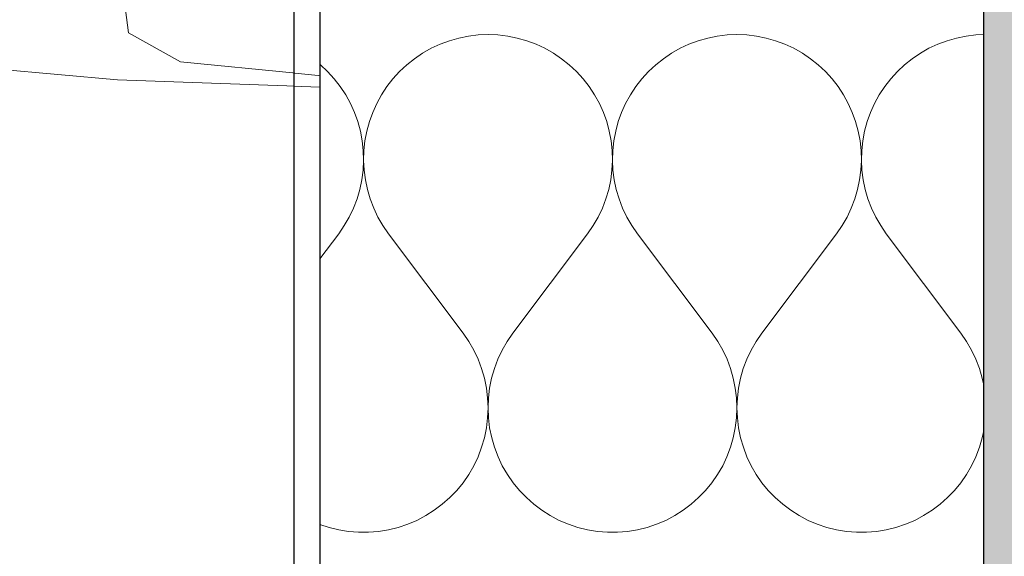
# Model space of a CAD drawing. Header units: millimetres. Extents: x -25478 to 4005, y -8416 to 11348.
# Tile 165 of 256: x -11213 to -10976, y 2640 to 2770. Entities that reach past the tile are written whole.
import ezdxf

# ---------------------------------------------------------------- set-up
doc = ezdxf.new("R2010")
doc.units = ezdxf.units.MM
doc.header["$MEASUREMENT"] = 0
doc.linetypes.add('Wipeout_Contour', pattern=[1000, 0, -1000])
for name, color, linetype in [('POHLED ZÁPADNÍ_1_Konstrukce - nosné', 7, 'Continuous'), ('POHLED ZÁPADNÍ_1_Nové_Konstrukce - nosné', 7, 'Continuous'), ('POHLED ZÁPADNÍ_1_Nové_Výplně – Řezové', 7, 'Continuous'), ('POHLED ZÁPADNÍ_1_Výplně - Povrchové', 7, 'Continuous'), ('POHLED ZÁPADNÍ_1_Výplně – Řezové', 7, 'Continuous')]:
    doc.layers.add(name, color=color, linetype=linetype)

# ---------------------------------------------------------------- blocks, each defined once
blk = doc.blocks.new('*X2525', base_point=(-25690.45, -8330.81))
at = {"layer": 'POHLED ZÁPADNÍ_1_Výplně - Povrchové', "color": 253, "linetype": 'Continuous', "lineweight": 13}
for p, q in [((-11187.67, 2773.83), (-11186.67, 2766.38)), ((-11034.22, 2760.34), (-11026.77, 2773.23)), ((-11186.67, 2766.38), (-11174.11, 2759.41)), ((-11189.36, 2755.1), (-11239.75, 2759.56)), ((-11174.11, 2759.41), (-11098.06, 2751.9)), ((-11098.06, 2751.9), (-11059.92, 2759.41)), ((-11059.92, 2759.41), (-11034.22, 2760.34)), ((-10991.85, 2747.93), (-11189.36, 2755.1))]:
    blk.add_line(p, q, dxfattribs=at)
blk = doc.blocks.new('*X2566', base_point=(-25690.45, -8330.81))
at = {"layer": 'POHLED ZÁPADNÍ_1_Nové_Výplně – Řezové', "color": 21, "linetype": 'Continuous', "lineweight": 20, "true_color": 0xffaaaa}
for p, q in [((-11104.73, 2765.63), (-11107.05, 2765.16)), ((-11102.37, 2765.91), (-11104.73, 2765.63)), ((-11100, 2766), (-11102.37, 2765.91)), ((-11097.63, 2765.91), (-11100, 2766)), ((-11095.27, 2765.63), (-11097.63, 2765.91)), ((-11092.95, 2765.16), (-11095.27, 2765.63)), ((-11044.73, 2765.63), (-11047.05, 2765.16)), ((-11042.37, 2765.91), (-11044.73, 2765.63)), ((-11040, 2766), (-11042.37, 2765.91)), ((-11037.63, 2765.91), (-11040, 2766)), ((-11035.27, 2765.63), (-11037.63, 2765.91)), ((-11032.95, 2765.16), (-11035.27, 2765.63)), ((-10984.73, 2765.63), (-10987.05, 2765.16)), ((-10982.37, 2765.91), (-10984.73, 2765.63)), ((-10980.52, 2765.98), (-10982.37, 2765.91)), ((-11111.56, 2763.69), (-11113.71, 2762.69)), ((-11109.33, 2764.51), (-11111.56, 2763.69)), ((-11107.05, 2765.16), (-11109.33, 2764.51)), ((-11090.67, 2764.51), (-11092.95, 2765.16)), ((-11088.44, 2763.69), (-11090.67, 2764.51)), ((-11086.29, 2762.69), (-11088.44, 2763.69)), ((-11051.56, 2763.69), (-11053.71, 2762.69)), ((-11049.33, 2764.51), (-11051.56, 2763.69)), ((-11047.05, 2765.16), (-11049.33, 2764.51)), ((-11030.67, 2764.51), (-11032.95, 2765.16)), ((-11028.44, 2763.69), (-11030.67, 2764.51)), ((-11026.29, 2762.69), (-11028.44, 2763.69)), ((-10991.56, 2763.69), (-10993.71, 2762.69)), ((-10989.33, 2764.51), (-10991.56, 2763.69)), ((-10987.05, 2765.16), (-10989.33, 2764.51)), ((-11115.77, 2761.52), (-11117.74, 2760.19)), ((-11113.71, 2762.69), (-11115.77, 2761.52)), ((-11084.23, 2761.52), (-11086.29, 2762.69)), ((-11082.26, 2760.19), (-11084.23, 2761.52)), ((-11055.77, 2761.52), (-11057.74, 2760.19)), ((-11053.71, 2762.69), (-11055.77, 2761.52)), ((-11024.23, 2761.52), (-11026.29, 2762.69)), ((-11022.26, 2760.19), (-11024.23, 2761.52)), ((-10995.77, 2761.52), (-10997.74, 2760.19)), ((-10993.71, 2762.69), (-10995.77, 2761.52)), ((-11140.41, 2758.72), (-11140.52, 2758.81)), ((-11138.67, 2757.1), (-11140.41, 2758.72)), ((-11119.59, 2758.72), (-11121.33, 2757.1)), ((-11117.74, 2760.19), (-11119.59, 2758.72)), ((-11080.41, 2758.72), (-11082.26, 2760.19)), ((-11078.67, 2757.1), (-11080.41, 2758.72)), ((-11059.59, 2758.72), (-11061.33, 2757.1)), ((-11057.74, 2760.19), (-11059.59, 2758.72)), ((-11020.41, 2758.72), (-11022.26, 2760.19)), ((-11018.67, 2757.1), (-11020.41, 2758.72)), ((-10999.59, 2758.72), (-11001.33, 2757.1)), ((-10997.74, 2760.19), (-10999.59, 2758.72)), ((-11137.07, 2755.35), (-11138.67, 2757.1)), ((-11121.33, 2757.1), (-11122.93, 2755.35)), ((-11077.07, 2755.35), (-11078.67, 2757.1)), ((-11061.33, 2757.1), (-11062.93, 2755.35)), ((-11017.07, 2755.35), (-11018.67, 2757.1)), ((-11001.33, 2757.1), (-11002.93, 2755.35)), ((-11135.62, 2753.48), (-11137.07, 2755.35)), ((-11134.31, 2751.49), (-11135.62, 2753.48)), ((-11124.38, 2753.48), (-11125.69, 2751.49)), ((-11122.93, 2755.35), (-11124.38, 2753.48)), ((-11075.62, 2753.48), (-11077.07, 2755.35)), ((-11074.31, 2751.49), (-11075.62, 2753.48)), ((-11064.38, 2753.48), (-11065.69, 2751.49)), ((-11062.93, 2755.35), (-11064.38, 2753.48)), ((-11015.62, 2753.48), (-11017.07, 2755.35)), ((-11014.31, 2751.49), (-11015.62, 2753.48)), ((-11004.38, 2753.48), (-11005.69, 2751.49)), ((-11002.93, 2755.35), (-11004.38, 2753.48)), ((-11133.17, 2749.42), (-11134.31, 2751.49)), ((-11125.69, 2751.49), (-11126.83, 2749.42)), ((-11073.17, 2749.42), (-11074.31, 2751.49)), ((-11065.69, 2751.49), (-11066.83, 2749.42)), ((-11013.17, 2749.42), (-11014.31, 2751.49)), ((-11005.69, 2751.49), (-11006.83, 2749.42)), ((-11132.19, 2747.25), (-11133.17, 2749.42)), ((-11126.83, 2749.42), (-11127.81, 2747.25)), ((-11072.19, 2747.25), (-11073.17, 2749.42)), ((-11066.83, 2749.42), (-11067.81, 2747.25)), ((-11012.19, 2747.25), (-11013.17, 2749.42)), ((-11006.83, 2749.42), (-11007.81, 2747.25)), ((-11131.39, 2745.02), (-11132.19, 2747.25)), ((-11127.81, 2747.25), (-11128.61, 2745.02)), ((-11071.39, 2745.02), (-11072.19, 2747.25)), ((-11067.81, 2747.25), (-11068.61, 2745.02)), ((-11011.39, 2745.02), (-11012.19, 2747.25)), ((-11007.81, 2747.25), (-11008.61, 2745.02)), ((-11130.77, 2742.73), (-11131.39, 2745.02)), ((-11128.61, 2745.02), (-11129.23, 2742.73)), ((-11070.77, 2742.73), (-11071.39, 2745.02)), ((-11068.61, 2745.02), (-11069.23, 2742.73)), ((-11010.77, 2742.73), (-11011.39, 2745.02)), ((-11008.61, 2745.02), (-11009.23, 2742.73)), ((-11130.32, 2740.4), (-11130.77, 2742.73)), ((-11129.23, 2742.73), (-11129.68, 2740.4)), ((-11070.32, 2740.4), (-11070.77, 2742.73)), ((-11069.23, 2742.73), (-11069.68, 2740.4)), ((-11010.32, 2740.4), (-11010.77, 2742.73)), ((-11009.23, 2742.73), (-11009.68, 2740.4)), ((-11130.07, 2738.05), (-11130.32, 2740.4)), ((-11129.68, 2740.4), (-11129.93, 2738.05)), ((-11070.07, 2738.05), (-11070.32, 2740.4)), ((-11069.68, 2740.4), (-11069.93, 2738.05)), ((-11010.07, 2738.05), (-11010.32, 2740.4)), ((-11009.68, 2740.4), (-11009.93, 2738.05)), ((-11130, 2735.67), (-11130.07, 2738.05)), ((-11129.93, 2738.05), (-11130, 2735.67)), ((-11070, 2735.67), (-11070.07, 2738.05)), ((-11069.93, 2738.05), (-11070, 2735.67)), ((-11010, 2735.67), (-11010.07, 2738.05)), ((-11009.93, 2738.05), (-11010, 2735.67)), ((-11130.12, 2733.31), (-11130, 2735.67)), ((-11130, 2735.67), (-11129.88, 2733.31)), ((-11070.12, 2733.31), (-11070, 2735.67)), ((-11070, 2735.67), (-11069.88, 2733.31)), ((-11010.12, 2733.31), (-11010, 2735.67)), ((-11010, 2735.67), (-11009.88, 2733.31)), ((-11130.43, 2730.95), (-11130.12, 2733.31)), ((-11129.88, 2733.31), (-11129.57, 2730.95)), ((-11070.43, 2730.95), (-11070.12, 2733.31)), ((-11069.88, 2733.31), (-11069.57, 2730.95)), ((-11010.43, 2730.95), (-11010.12, 2733.31)), ((-11009.88, 2733.31), (-11009.57, 2730.95)), ((-11130.92, 2728.63), (-11130.43, 2730.95)), ((-11129.57, 2730.95), (-11129.08, 2728.63)), ((-11070.92, 2728.63), (-11070.43, 2730.95)), ((-11069.57, 2730.95), (-11069.08, 2728.63)), ((-11010.92, 2728.63), (-11010.43, 2730.95)), ((-11009.57, 2730.95), (-11009.08, 2728.63)), ((-11131.59, 2726.36), (-11130.92, 2728.63)), ((-11129.08, 2728.63), (-11128.41, 2726.36)), ((-11071.59, 2726.36), (-11070.92, 2728.63)), ((-11069.08, 2728.63), (-11068.41, 2726.36)), ((-11011.59, 2726.36), (-11010.92, 2728.63)), ((-11009.08, 2728.63), (-11008.41, 2726.36)), ((-11132.44, 2724.14), (-11131.59, 2726.36)), ((-11128.41, 2726.36), (-11127.56, 2724.14)), ((-11072.44, 2724.14), (-11071.59, 2726.36)), ((-11068.41, 2726.36), (-11067.56, 2724.14)), ((-11012.44, 2724.14), (-11011.59, 2726.36)), ((-11008.41, 2726.36), (-11007.56, 2724.14)), ((-11133.46, 2722), (-11132.44, 2724.14)), ((-11127.56, 2724.14), (-11126.54, 2722)), ((-11073.46, 2722), (-11072.44, 2724.14)), ((-11067.56, 2724.14), (-11066.54, 2722)), ((-11013.46, 2722), (-11012.44, 2724.14)), ((-11007.56, 2724.14), (-11006.54, 2722)), ((-11134.65, 2719.95), (-11133.46, 2722)), ((-11126.54, 2722), (-11125.35, 2719.95)), ((-11074.65, 2719.95), (-11073.46, 2722)), ((-11066.54, 2722), (-11065.35, 2719.95)), ((-11014.65, 2719.95), (-11013.46, 2722)), ((-11006.54, 2722), (-11005.35, 2719.95)), ((-11140.52, 2711.97), (-11136, 2718)), ((-11136, 2718), (-11134.65, 2719.95)), ((-11125.35, 2719.95), (-11124, 2718)), ((-11106, 2694), (-11124, 2718)), ((-11094, 2694), (-11076, 2718)), ((-11076, 2718), (-11074.65, 2719.95)), ((-11065.35, 2719.95), (-11064, 2718)), ((-11046, 2694), (-11064, 2718)), ((-11034, 2694), (-11016, 2718)), ((-11016, 2718), (-11014.65, 2719.95)), ((-11005.35, 2719.95), (-11004, 2718)), ((-10986, 2694), (-11004, 2718)), ((-11104.63, 2692.01), (-11106, 2694)), ((-11103.42, 2689.92), (-11104.63, 2692.01)), ((-11095.37, 2692.01), (-11096.58, 2689.92)), ((-11094, 2694), (-11095.37, 2692.01)), ((-11044.63, 2692.01), (-11046, 2694)), ((-11043.42, 2689.92), (-11044.63, 2692.01)), ((-11035.37, 2692.01), (-11036.58, 2689.92)), ((-11034, 2694), (-11035.37, 2692.01)), ((-10984.63, 2692.01), (-10986, 2694)), ((-10983.42, 2689.92), (-10984.63, 2692.01)), ((-11102.39, 2687.74), (-11103.42, 2689.92)), ((-11096.58, 2689.92), (-11097.61, 2687.74)), ((-11042.39, 2687.74), (-11043.42, 2689.92)), ((-11036.58, 2689.92), (-11037.61, 2687.74)), ((-10982.39, 2687.74), (-10983.42, 2689.92)), ((-11101.54, 2685.48), (-11102.39, 2687.74)), ((-11097.61, 2687.74), (-11098.46, 2685.48)), ((-11041.54, 2685.48), (-11042.39, 2687.74)), ((-11037.61, 2687.74), (-11038.46, 2685.48)), ((-10981.54, 2685.48), (-10982.39, 2687.74)), ((-11100.87, 2683.16), (-11101.54, 2685.48)), ((-11098.46, 2685.48), (-11099.13, 2683.16)), ((-11040.87, 2683.16), (-11041.54, 2685.48)), ((-11038.46, 2685.48), (-11039.13, 2683.16)), ((-10980.87, 2683.16), (-10981.54, 2685.48)), ((-11100.39, 2680.79), (-11100.87, 2683.16)), ((-11099.13, 2683.16), (-11099.61, 2680.79)), ((-11040.39, 2680.79), (-11040.87, 2683.16)), ((-11039.13, 2683.16), (-11039.61, 2680.79)), ((-10980.52, 2681.46), (-10980.87, 2683.16)), ((-11100.1, 2678.39), (-11100.39, 2680.79)), ((-11099.61, 2680.79), (-11099.9, 2678.39)), ((-11040.1, 2678.39), (-11040.39, 2680.79)), ((-11039.61, 2680.79), (-11039.9, 2678.39)), ((-11100, 2675.98), (-11100.1, 2678.39)), ((-11099.9, 2678.39), (-11100, 2675.98)), ((-11040, 2675.98), (-11040.1, 2678.39)), ((-11039.9, 2678.39), (-11040, 2675.98)), ((-11100.1, 2673.57), (-11100, 2675.98)), ((-11100, 2675.98), (-11099.9, 2673.57)), ((-11040.1, 2673.57), (-11040, 2675.98)), ((-11040, 2675.98), (-11039.9, 2673.57)), ((-11100.39, 2671.17), (-11100.1, 2673.57)), ((-11099.9, 2673.57), (-11099.61, 2671.17)), ((-11040.39, 2671.17), (-11040.1, 2673.57)), ((-11039.9, 2673.57), (-11039.61, 2671.17)), ((-11100.88, 2668.8), (-11100.39, 2671.17)), ((-11099.61, 2671.17), (-11099.12, 2668.8)), ((-11040.88, 2668.8), (-11040.39, 2671.17)), ((-11039.61, 2671.17), (-11039.12, 2668.8)), ((-10980.88, 2668.8), (-10980.52, 2670.54)), ((-11101.55, 2666.49), (-11100.88, 2668.8)), ((-11099.12, 2668.8), (-11098.45, 2666.49)), ((-11041.55, 2666.49), (-11040.88, 2668.8)), ((-11039.12, 2668.8), (-11038.45, 2666.49)), ((-10981.55, 2666.49), (-10980.88, 2668.8)), ((-11102.41, 2664.23), (-11101.55, 2666.49)), ((-11098.45, 2666.49), (-11097.59, 2664.23)), ((-11042.41, 2664.23), (-11041.55, 2666.49)), ((-11038.45, 2666.49), (-11037.59, 2664.23)), ((-10982.41, 2664.23), (-10981.55, 2666.49)), ((-11103.44, 2662.05), (-11102.41, 2664.23)), ((-11097.59, 2664.23), (-11096.56, 2662.05)), ((-11043.44, 2662.05), (-11042.41, 2664.23)), ((-11037.59, 2664.23), (-11036.56, 2662.05)), ((-10983.44, 2662.05), (-10982.41, 2664.23)), ((-11104.65, 2659.96), (-11103.44, 2662.05)), ((-11096.56, 2662.05), (-11095.35, 2659.96)), ((-11044.65, 2659.96), (-11043.44, 2662.05)), ((-11036.56, 2662.05), (-11035.35, 2659.96)), ((-10984.65, 2659.96), (-10983.44, 2662.05)), ((-11106.02, 2657.97), (-11104.65, 2659.96)), ((-11095.35, 2659.96), (-11093.98, 2657.97)), ((-11046.02, 2657.97), (-11044.65, 2659.96)), ((-11035.35, 2659.96), (-11033.98, 2657.97)), ((-10986.02, 2657.97), (-10984.65, 2659.96)), ((-11109.23, 2654.36), (-11107.55, 2656.1)), ((-11107.55, 2656.1), (-11106.02, 2657.97)), ((-11093.98, 2657.97), (-11092.45, 2656.1)), ((-11092.45, 2656.1), (-11090.77, 2654.36)), ((-11049.23, 2654.36), (-11047.55, 2656.1)), ((-11047.55, 2656.1), (-11046.02, 2657.97)), ((-11033.98, 2657.97), (-11032.45, 2656.1)), ((-11032.45, 2656.1), (-11030.77, 2654.36)), ((-10989.23, 2654.36), (-10987.55, 2656.1)), ((-10987.55, 2656.1), (-10986.02, 2657.97)), ((-11111.03, 2652.76), (-11109.23, 2654.36)), ((-11090.77, 2654.36), (-11088.97, 2652.76)), ((-11051.03, 2652.76), (-11049.23, 2654.36)), ((-11030.77, 2654.36), (-11028.97, 2652.76)), ((-10991.03, 2652.76), (-10989.23, 2654.36)), ((-11112.96, 2651.31), (-11111.03, 2652.76)), ((-11088.97, 2652.76), (-11087.04, 2651.31)), ((-11052.96, 2651.31), (-11051.03, 2652.76)), ((-11028.97, 2652.76), (-11027.04, 2651.31)), ((-10992.96, 2651.31), (-10991.03, 2652.76)), ((-11117.14, 2648.89), (-11115.01, 2650.02)), ((-11115.01, 2650.02), (-11112.96, 2651.31)), ((-11087.04, 2651.31), (-11084.99, 2650.02)), ((-11084.99, 2650.02), (-11082.86, 2648.89)), ((-11057.14, 2648.89), (-11055.01, 2650.02)), ((-11055.01, 2650.02), (-11052.96, 2651.31)), ((-11027.04, 2651.31), (-11024.99, 2650.02)), ((-11024.99, 2650.02), (-11022.86, 2648.89)), ((-10997.14, 2648.89), (-10995.01, 2650.02)), ((-10995.01, 2650.02), (-10992.96, 2651.31)), ((-11140.52, 2647.91), (-11138.34, 2647.18)), ((-11138.34, 2647.18), (-11136, 2646.61)), ((-11136, 2646.61), (-11133.61, 2646.22)), ((-11126.39, 2646.22), (-11124, 2646.61)), ((-11124, 2646.61), (-11121.66, 2647.18)), ((-11121.66, 2647.18), (-11119.37, 2647.95)), ((-11119.37, 2647.95), (-11117.14, 2648.89)), ((-11082.86, 2648.89), (-11080.63, 2647.95)), ((-11080.63, 2647.95), (-11078.34, 2647.18)), ((-11078.34, 2647.18), (-11076, 2646.61)), ((-11076, 2646.61), (-11073.61, 2646.22)), ((-11066.39, 2646.22), (-11064, 2646.61)), ((-11064, 2646.61), (-11061.66, 2647.18)), ((-11061.66, 2647.18), (-11059.37, 2647.95)), ((-11059.37, 2647.95), (-11057.14, 2648.89)), ((-11022.86, 2648.89), (-11020.63, 2647.95)), ((-11020.63, 2647.95), (-11018.34, 2647.18)), ((-11018.34, 2647.18), (-11016, 2646.61)), ((-11016, 2646.61), (-11013.61, 2646.22)), ((-11006.39, 2646.22), (-11004, 2646.61)), ((-11004, 2646.61), (-11001.66, 2647.18)), ((-11001.66, 2647.18), (-10999.37, 2647.95)), ((-10999.37, 2647.95), (-10997.14, 2648.89)), ((-11133.61, 2646.22), (-11131.21, 2646.02)), ((-11131.21, 2646.02), (-11128.79, 2646.02)), ((-11128.79, 2646.02), (-11126.39, 2646.22)), ((-11073.61, 2646.22), (-11071.21, 2646.02)), ((-11071.21, 2646.02), (-11068.79, 2646.02)), ((-11068.79, 2646.02), (-11066.39, 2646.22)), ((-11013.61, 2646.22), (-11011.21, 2646.02)), ((-11011.21, 2646.02), (-11008.79, 2646.02)), ((-11008.79, 2646.02), (-11006.39, 2646.22))]:
    blk.add_line(p, q, dxfattribs=at)

msp = doc.modelspace()

# ---------------------------------------------------------------- hatches: boundary and pattern name
at = {"layer": 'POHLED ZÁPADNÍ_1_Výplně – Řezové', "linetype": 'Continuous', "lineweight": 13}
msp.add_hatch(color=254, dxfattribs=at).paths.add_polyline_path([(-10530.71, 3180), (-10980.71, 3180), (-10980.71, 2580), (-10530.71, 2580)])

# ---------------------------------------------------------------- linework, layer by layer
at = {"layer": 'POHLED ZÁPADNÍ_1_Konstrukce - nosné', "color": 7, "linetype": 'Continuous', "lineweight": 50}
msp.add_line((-10980.71, 3180), (-10980.71, 2580), dxfattribs=at)

# ---------------------------------------------------------------- wipeouts: each hides what was drawn before it
at = {"color": 254, "linetype": 'Wipeout_Contour', "lineweight": 0, "ltscale": 18373902.95055373}
msp.add_wipeout([(-20988.66, 433.64), (-19741.77, 434.84), (-19741.77, 484.39), (-19741.75, 541.7), (-19741.77, 618.04), (-19741.75, 688.41), (-19741.75, 745.14), (-19741.77, 769.1), (-19741.75, 788.64), (-19741.76, 865.74), (-19733.07, 865.74), (-19750.86, 867.23), (-19820.29, 891.06), (-19810.36, 922.78), (-19860.01, 935.46), (-19875.03, 927.61), (-19875.05, 920.56), (-19875.07, 927.59), (-19875.14, 915.6), (-19875.17, 927.54), (-19896.42, 916.43), (-19899.73, 954.49), (-19932.83, 954.49), (-19965.94, 932.29), (-19979.18, 970.35), (-19970.9, 995.72), (-20000.71, 1000.54), (-20012.07, 1023.69), (-20037.05, 994.05), (-20082.92, 991.46), (-20075.17, 1043.28), (-20107.03, 1052.44), (-20107.01, 1038.29), (-20107.03, 1031.15), (-20107.05, 1037.02), (-20107.09, 1028.33), (-20107.13, 1049.72), (-20107.13, 1052.47), (-20108.27, 1052.8), (-20131.44, 1040.11), (-20151.3, 1059.14), (-20171.16, 1049.63), (-20207.57, 1075), (-20187.71, 1116.2), (-20217.5, 1151.08), (-20176.18, 1171.12), (-20169.67, 1200.73), (-20191.02, 1217.7), (-20204.34, 1249.97), (-20161.54, 1261.51), (-20144.68, 1281.13), (-20164.54, 1293.81), (-20154.61, 1316.01), (-20129.01, 1320.73), (-20132.26, 1334.75), (-20112.74, 1355.01), (-20138.77, 1373.71), (-20130.34, 1391.48), (-20133.61, 1393.2), (-20127.27, 1397.94), (-20122.5, 1408), (-20135.51, 1428.26), (-20159.91, 1429.82), (-20187.71, 1446.03), (-20153.41, 1468.78), (-20161.23, 1499.94), (-20121.51, 1496.77), (-20104.96, 1522.14), (-20081.79, 1531.66), (-20081.79, 1547.51), (-20101.35, 1577.87), (-20080.21, 1607.48), (-20052.55, 1623.06), (-20064.02, 1664.55), (-20031.41, 1682.28), (-20006.91, 1712.96), (-19982.49, 1699.73), (-19956.01, 1718.76), (-19972.56, 1740.96), (-19954.8, 1755), (-19910.92, 1768.14), (-19915.01, 1801.84), (-19886.24, 1815.43), (-19833.53, 1826.58), (-19820.29, 1861.47), (-19800.43, 1886.84), (-19757.4, 1896.35), (-19740.85, 1921.72), (-19707.75, 1902.67), (-19701.19, 1902.77), (-19701.18, 1921.72), (-19701.13, 1902.78), (-19701.09, 1903.33), (-19701.09, 1902.78), (-19666.33, 1903.33), (-19636.54, 1893.81), (-19641.55, 1874.15), (-19619.89, 1848.33), (-19600.03, 1857.84), (-19573.55, 1845.16), (-19557, 1826.13), (-19540.45, 1784.9), (-19527.21, 1769.06), (-19527.21, 1770.29), (-19527.21, 1769.05), (-19527.13, 1770.29), (-19527.12, 1768.94), (-19513.97, 1753.19), (-19480.87, 1753.19), (-19484.18, 1721.48), (-19451.07, 1696.11), (-19421.28, 1708.79), (-19408.04, 1670.74), (-19371.63, 1651.71), (-19351.77, 1661.23), (-19328.6, 1629.51), (-19338.53, 1604.14), (-19292.19, 1585.12), (-19302.12, 1559.75), (-19315.36, 1521.69), (-19272.33, 1518.52), (-19257.58, 1490.43), (-19280.75, 1468.23), (-19244.34, 1427), (-19217.86, 1417.49), (-19241.03, 1373.09), (-19207.93, 1341.38), (-19191.38, 1350.89), (-19184.76, 1293.81), (-19234.41, 1274.78), (-19250.96, 1255.76), (-19224.48, 1233.56), (-19211.24, 1214.53), (-19240.35, 1175.58), (-19211.24, 1132.06), (-19244.34, 1097.17), (-19274.13, 1106.69), (-19295.1, 1086.6), (-19295.1, 1085.39), (-19295.1, 1086.59), (-19295.15, 1078.31), (-19295.16, 1073.49), (-19287.37, 1062.29), (-19295.19, 1059.79), (-19295.19, 1055.42), (-19295.19, 1038.29), (-19295.21, 1031.15), (-19295.23, 1037.02), (-19295.26, 1028.33), (-19295.3, 1049.72), (-19295.3, 1059.76), (-19317.47, 1052.68), (-19340.33, 1074.97), (-19337.02, 1017.89), (-19376.74, 1043.26), (-19412.74, 1047), (-19393.29, 1024.23), (-19433.01, 1005.21), (-19459.49, 1030.58), (-19472.73, 1005.21), (-19439.63, 970.32), (-19485.97, 970.32), (-19522.39, 1002.04), (-19527.04, 996.3), (-19527.06, 985.66), (-19527.1, 963.3), (-19527.09, 933.13), (-19527.13, 920.56), (-19527.16, 930.9), (-19527.22, 915.6), (-19527.3, 953.26), (-19527.29, 978.4), (-19527.34, 988.45), (-19527.38, 973.37), (-19527.38, 995.88), (-19527.45, 985.94), (-19527.46, 995.79), (-19545.56, 973.49), (-19585.28, 983.01), (-19578.66, 954.47), (-19611.76, 944.95), (-19630.88, 935.44), (-19630.88, 903.73), (-19654.05, 903.73), (-19627.57, 865.67), (-19660.55, 849.87), (-19660.55, 783.41), (-19660.56, 731.81), (-19660.52, 702.52), (-19660.53, 677.52), (-19660.56, 641.96), (-19660.55, 528.84), (-19660.55, 477.02), (-19660.55, 434.92), (-18196.77, 436.32), (-18196.76, 484.39), (-18196.74, 541.7), (-18196.76, 618.04), (-18196.74, 688.41), (-18196.74, 745.14), (-18196.76, 769.1), (-18196.74, 788.64), (-18196.75, 865.74), (-18188.07, 865.74), (-18205.85, 867.23), (-18275.29, 891.06), (-18265.36, 922.78), (-18315.01, 935.46), (-18330.03, 927.61), (-18330.05, 920.56), (-18330.07, 927.59), (-18330.14, 915.6), (-18330.16, 927.54), (-18351.42, 916.43), (-18354.73, 954.49), (-18387.83, 954.49), (-18420.93, 932.29), (-18434.17, 970.34), (-18425.89, 995.72), (-18455.7, 1000.54), (-18467.07, 1023.69), (-18492.05, 994.05), (-18537.92, 991.46), (-18530.16, 1043.28), (-18562.02, 1052.44), (-18562.01, 1038.29), (-18562.03, 1031.15), (-18562.05, 1037.02), (-18562.08, 1028.33), (-18562.13, 1049.72), (-18562.12, 1052.47), (-18563.26, 1052.8), (-18586.43, 1040.11), (-18606.29, 1059.14), (-18626.15, 1049.63), (-18662.56, 1075), (-18642.7, 1116.2), (-18672.5, 1151.08), (-18631.17, 1171.12), (-18624.67, 1200.73), (-18646.01, 1217.7), (-18659.34, 1249.97), (-18616.53, 1261.51), (-18599.67, 1281.13), (-18619.53, 1293.81), (-18609.6, 1316.01), (-18584, 1320.73), (-18587.25, 1334.75), (-18567.73, 1355.01), (-18593.76, 1373.71), (-18585.33, 1391.48), (-18588.6, 1393.2), (-18582.27, 1397.94), (-18577.49, 1408), (-18590.51, 1428.26), (-18614.91, 1429.82), (-18642.7, 1446.03), (-18608.4, 1468.78), (-18616.22, 1499.94), (-18576.5, 1496.77), (-18559.95, 1522.14), (-18536.78, 1531.66), (-18536.78, 1547.51), (-18556.35, 1577.87), (-18535.2, 1607.48), (-18507.55, 1623.06), (-18519.01, 1664.55), (-18486.4, 1682.28), (-18461.9, 1712.96), (-18437.48, 1699.73), (-18411, 1718.76), (-18427.55, 1740.96), (-18409.8, 1755), (-18365.92, 1768.14), (-18370, 1801.84), (-18341.24, 1815.43), (-18288.53, 1826.58), (-18275.29, 1861.47), (-18255.43, 1886.84), (-18212.39, 1896.35), (-18195.84, 1921.72), (-18162.74, 1902.67), (-18156.19, 1902.77), (-18156.17, 1921.72), (-18156.12, 1902.78), (-18156.08, 1903.33), (-18156.08, 1902.78), (-18121.32, 1903.33), (-18091.53, 1893.81), (-18096.54, 1874.15), (-18074.88, 1848.33), (-18055.02, 1857.84), (-18028.54, 1845.16), (-18011.99, 1826.13), (-17995.44, 1784.9), (-17982.21, 1769.06), (-17982.21, 1770.29), (-17982.2, 1769.05), (-17982.12, 1770.29), (-17982.11, 1768.94), (-17968.96, 1753.19), (-17935.86, 1753.19), (-17939.17, 1721.48), (-17906.07, 1696.11), (-17876.28, 1708.79), (-17863.04, 1670.74), (-17826.63, 1651.71), (-17806.77, 1661.23), (-17783.6, 1629.51), (-17793.53, 1604.14), (-17747.19, 1585.12), (-17757.12, 1559.74), (-17770.36, 1521.69), (-17727.33, 1518.52), (-17712.57, 1490.43), (-17735.74, 1468.23), (-17699.33, 1427), (-17672.85, 1417.49), (-17696.02, 1373.09), (-17662.92, 1341.38), (-17646.37, 1350.89), (-17639.75, 1293.81), (-17689.4, 1274.78), (-17705.95, 1255.76), (-17679.47, 1233.56), (-17666.23, 1214.53), (-17695.34, 1175.58), (-17666.23, 1132.06), (-17699.33, 1097.17), (-17729.12, 1106.69), (-17750.09, 1086.6), (-17750.1, 1085.39), (-17750.1, 1086.59), (-17750.15, 1078.31), (-17750.16, 1073.49), (-17742.36, 1062.29), (-17750.18, 1059.79), (-17750.18, 1055.42), (-17750.18, 1038.29), (-17750.2, 1031.15), (-17750.22, 1037.02), (-17750.25, 1028.33), (-17750.3, 1049.72), (-17750.29, 1059.76), (-17772.46, 1052.68), (-17795.33, 1074.97), (-17792.02, 1017.89), (-17831.74, 1043.26), (-17867.73, 1047), (-17848.29, 1024.23), (-17888.01, 1005.21), (-17914.49, 1030.58), (-17927.73, 1005.21), (-17894.63, 970.32), (-17940.97, 970.32), (-17977.38, 1002.04), (-17982.04, 996.3), (-17982.05, 985.66), (-17982.09, 963.3), (-17982.09, 933.13), (-17982.12, 920.56), (-17982.15, 930.9), (-17982.21, 915.6), (-17982.29, 953.26), (-17982.28, 978.4), (-17982.33, 988.45), (-17982.37, 973.37), (-17982.38, 995.88), (-17982.45, 985.94), (-17982.45, 995.79), (-18000.55, 973.49), (-18040.27, 983.01), (-18033.65, 954.47), (-18066.75, 944.95), (-18085.88, 935.44), (-18085.88, 903.73), (-18109.05, 903.73), (-18082.57, 865.67), (-18115.55, 849.87), (-18115.55, 783.41), (-18115.55, 731.81), (-18115.51, 702.52), (-18115.52, 677.52), (-18115.56, 641.96), (-18115.55, 528.84), (-18115.55, 477.02), (-18115.54, 436.4), (-16447.96, 438), (-16447.96, 484.39), (-16447.94, 541.7), (-16447.96, 618.04), (-16447.94, 688.41), (-16447.94, 745.14), (-16447.95, 769.1), (-16447.94, 788.64), (-16447.95, 865.74), (-16439.26, 865.74), (-16457.05, 867.23), (-16526.48, 891.06), (-16516.55, 922.78), (-16566.2, 935.46), (-16581.22, 927.61), (-16581.24, 920.56), (-16581.26, 927.59), (-16581.33, 915.6), (-16581.36, 927.54), (-16602.61, 916.43), (-16605.92, 954.49), (-16639.02, 954.49), (-16672.12, 932.29), (-16685.36, 970.35), (-16677.09, 995.71), (-16706.9, 1000.54), (-16718.26, 1023.69), (-16743.24, 994.05), (-16789.11, 991.46), (-16781.36, 1043.28), (-16813.22, 1052.44), (-16813.2, 1038.29), (-16813.22, 1031.15), (-16813.24, 1037.02), (-16813.27, 1028.33), (-16813.32, 1049.72), (-16813.32, 1052.47), (-16814.46, 1052.8), (-16837.63, 1040.11), (-16857.49, 1059.14), (-16877.35, 1049.63), (-16913.76, 1075), (-16893.9, 1116.2), (-16923.69, 1151.08), (-16882.37, 1171.12), (-16875.86, 1200.73), (-16897.21, 1217.7), (-16910.53, 1249.97), (-16867.73, 1261.51), (-16850.87, 1281.13), (-16870.73, 1293.81), (-16860.8, 1316.01), (-16835.2, 1320.73), (-16838.45, 1334.75), (-16818.93, 1355.01), (-16844.96, 1373.71), (-16836.53, 1391.48), (-16839.79, 1393.2), (-16833.46, 1397.94), (-16828.69, 1408), (-16841.7, 1428.26), (-16866.1, 1429.82), (-16893.9, 1446.03), (-16859.6, 1468.78), (-16867.42, 1499.94), (-16827.7, 1496.77), (-16811.15, 1522.14), (-16787.98, 1531.66), (-16787.98, 1547.51), (-16807.54, 1577.87), (-16786.4, 1607.48), (-16758.74, 1623.06), (-16770.21, 1664.55), (-16737.6, 1682.28), (-16713.1, 1712.96), (-16688.67, 1699.73), (-16662.19, 1718.76), (-16678.74, 1740.96), (-16660.99, 1755), (-16617.11, 1768.14), (-16621.2, 1801.84), (-16592.43, 1815.43), (-16539.72, 1826.58), (-16526.48, 1861.47), (-16506.62, 1886.84), (-16463.59, 1896.35), (-16447.04, 1921.72), (-16413.94, 1902.67), (-16407.38, 1902.77), (-16407.37, 1921.72), (-16407.32, 1902.78), (-16407.28, 1903.33), (-16407.27, 1902.78), (-16372.51, 1903.33), (-16342.72, 1893.81), (-16347.74, 1874.15), (-16326.08, 1848.33), (-16306.22, 1857.84), (-16279.74, 1845.16), (-16263.19, 1826.13), (-16246.64, 1784.9), (-16233.4, 1769.06), (-16233.4, 1770.29), (-16233.4, 1769.05), (-16233.31, 1770.29), (-16233.31, 1768.94), (-16220.16, 1753.19), (-16187.05, 1753.19), (-16190.36, 1721.48), (-16157.26, 1696.11), (-16127.47, 1708.79), (-16114.23, 1670.74), (-16077.82, 1651.71), (-16057.96, 1661.23), (-16034.79, 1629.51), (-16044.72, 1604.14), (-15998.38, 1585.12), (-16008.31, 1559.74), (-16021.55, 1521.69), (-15978.52, 1518.52), (-15963.77, 1490.43), (-15986.94, 1468.23), (-15950.53, 1427), (-15924.05, 1417.49), (-15947.22, 1373.09), (-15914.12, 1341.38), (-15897.57, 1350.89), (-15890.95, 1293.81), (-15940.6, 1274.78), (-15957.15, 1255.76), (-15930.67, 1233.56), (-15917.43, 1214.53), (-15946.53, 1175.58), (-15917.43, 1132.06), (-15950.53, 1097.17), (-15980.32, 1106.69), (-16001.29, 1086.6), (-16001.29, 1085.39), (-16001.29, 1086.59), (-16001.34, 1078.31), (-16001.35, 1073.49), (-15993.56, 1062.29), (-16001.38, 1059.79), (-16001.38, 1055.42), (-16001.38, 1038.29), (-16001.4, 1031.15), (-16001.41, 1037.02), (-16001.45, 1028.33), (-16001.49, 1049.72), (-16001.49, 1059.76), (-16023.66, 1052.68), (-16046.52, 1074.97), (-16043.21, 1017.89), (-16082.93, 1043.26), (-16118.92, 1047), (-16099.48, 1024.23), (-16139.2, 1005.21), (-16165.68, 1030.58), (-16178.92, 1005.21), (-16145.82, 970.32), (-16192.16, 970.32), (-16228.57, 1002.04), (-16233.23, 996.3), (-16233.25, 985.66), (-16233.29, 963.3), (-16233.28, 933.13), (-16233.32, 920.56), (-16233.35, 930.9), (-16233.41, 915.6), (-16233.49, 953.26), (-16233.48, 978.4), (-16233.53, 988.45), (-16233.57, 973.37), (-16233.57, 995.88), (-16233.64, 985.94), (-16233.65, 995.79), (-16251.74, 973.49), (-16291.47, 983.01), (-16284.85, 954.47), (-16317.95, 944.95), (-16337.07, 935.44), (-16337.07, 903.73), (-16360.24, 903.73), (-16333.76, 865.67), (-16366.74, 849.87), (-16366.74, 783.41), (-16366.75, 731.81), (-16366.71, 702.52), (-16366.72, 677.52), (-16366.75, 641.96), (-16366.74, 528.84), (-16366.74, 477.02), (-16366.74, 438.08), (-14891.15, 439.49), (-14891.14, 484.39), (-14891.13, 541.7), (-14891.15, 618.04), (-14891.12, 688.41), (-14891.12, 745.14), (-14891.14, 769.1), (-14891.12, 788.64), (-14891.14, 865.74), (-14882.45, 865.74), (-14900.23, 867.23), (-14969.67, 891.06), (-14959.74, 922.78), (-15009.39, 935.46), (-15024.41, 927.61), (-15024.43, 920.56), (-15024.45, 927.59), (-15024.52, 915.6), (-15024.55, 927.54), (-15045.8, 916.43), (-15049.11, 954.49), (-15082.21, 954.49), (-15115.31, 932.29), (-15128.55, 970.35), (-15120.28, 995.71), (-15150.08, 1000.54), (-15161.45, 1023.69), (-15186.43, 994.05), (-15232.3, 991.46), (-15224.54, 1043.28), (-15256.4, 1052.44), (-15256.39, 1038.29), (-15256.41, 1031.15), (-15256.43, 1037.02), (-15256.46, 1028.33), (-15256.51, 1049.72), (-15256.51, 1052.47), (-15257.64, 1052.8), (-15280.81, 1040.11), (-15300.68, 1059.14), (-15320.54, 1049.63), (-15356.95, 1075), (-15337.09, 1116.2), (-15366.88, 1151.08), (-15325.56, 1171.12), (-15319.05, 1200.73), (-15340.4, 1217.7), (-15353.72, 1249.97), (-15310.92, 1261.51), (-15294.06, 1281.13), (-15313.92, 1293.81), (-15303.99, 1316.01), (-15278.38, 1320.73), (-15281.64, 1334.75), (-15262.12, 1355.01), (-15288.14, 1373.71), (-15279.71, 1391.48), (-15282.98, 1393.2), (-15276.65, 1397.94), (-15271.88, 1408), (-15284.89, 1428.26), (-15309.29, 1429.82), (-15337.09, 1446.03), (-15302.78, 1468.78), (-15310.61, 1499.94), (-15270.88, 1496.77), (-15254.33, 1522.14), (-15231.16, 1531.66), (-15231.16, 1547.51), (-15250.73, 1577.87), (-15229.58, 1607.48), (-15201.93, 1623.06), (-15213.39, 1664.55), (-15180.78, 1682.28), (-15156.28, 1712.96), (-15131.86, 1699.73), (-15105.38, 1718.76), (-15121.93, 1740.96), (-15104.18, 1755), (-15060.3, 1768.14), (-15064.39, 1801.84), (-15035.62, 1815.43), (-14982.91, 1826.58), (-14969.67, 1861.47), (-14949.81, 1886.84), (-14906.78, 1896.35), (-14890.23, 1921.72), (-14857.13, 1902.67), (-14850.57, 1902.77), (-14850.55, 1921.72), (-14850.51, 1902.78), (-14850.46, 1903.33), (-14850.46, 1902.78), (-14815.7, 1903.33), (-14785.91, 1893.81), (-14790.92, 1874.15), (-14769.26, 1848.33), (-14749.4, 1857.84), (-14722.92, 1845.16), (-14706.37, 1826.13), (-14689.82, 1784.9), (-14676.59, 1769.06), (-14676.59, 1770.29), (-14676.59, 1769.05), (-14676.5, 1770.29), (-14676.5, 1768.94), (-14663.34, 1753.19), (-14630.24, 1753.19), (-14633.55, 1721.48), (-14600.45, 1696.11), (-14570.66, 1708.79), (-14557.42, 1670.74), (-14521.01, 1651.71), (-14501.15, 1661.23), (-14477.98, 1629.51), (-14487.91, 1604.14), (-14441.57, 1585.12), (-14451.5, 1559.75), (-14464.74, 1521.69), (-14421.71, 1518.52), (-14406.96, 1490.43), (-14430.13, 1468.23), (-14393.71, 1427), (-14367.23, 1417.49), (-14390.4, 1373.09), (-14357.3, 1341.38), (-14340.75, 1350.89), (-14334.13, 1293.81), (-14383.78, 1274.78), (-14400.33, 1255.76), (-14373.85, 1233.56), (-14360.61, 1214.53), (-14389.72, 1175.58), (-14360.61, 1132.06), (-14393.71, 1097.17), (-14423.51, 1106.69), (-14444.47, 1086.6), (-14444.48, 1085.39), (-14444.48, 1086.59), (-14444.53, 1078.31), (-14444.54, 1073.49), (-14436.75, 1062.29), (-14444.56, 1059.79), (-14444.57, 1055.42), (-14444.56, 1038.29), (-14444.58, 1031.15), (-14444.6, 1037.02), (-14444.64, 1028.33), (-14444.68, 1049.72), (-14444.68, 1059.76), (-14466.85, 1052.68), (-14489.71, 1074.97), (-14486.4, 1017.89), (-14526.12, 1043.26), (-14562.11, 1047), (-14542.67, 1024.23), (-14582.39, 1005.21), (-14608.87, 1030.58), (-14622.11, 1005.21), (-14589.01, 970.32), (-14635.35, 970.32), (-14671.76, 1002.04), (-14676.42, 996.3), (-14676.43, 985.66), (-14676.47, 963.3), (-14676.47, 933.13), (-14676.5, 920.56), (-14676.54, 930.9), (-14676.59, 915.6), (-14676.67, 953.26), (-14676.66, 978.4), (-14676.72, 988.45), (-14676.75, 973.37), (-14676.76, 995.88), (-14676.83, 985.94), (-14676.83, 995.79), (-14694.93, 973.49), (-14734.65, 983.01), (-14728.03, 954.47), (-14761.13, 944.95), (-14780.26, 935.44), (-14780.26, 903.73), (-14803.43, 903.73), (-14776.95, 865.67), (-14809.93, 849.87), (-14809.93, 783.41), (-14809.93, 731.81), (-14809.89, 702.52), (-14809.9, 677.52), (-14809.94, 641.96), (-14809.93, 528.84), (-14809.93, 477.02), (-14809.92, 439.57), (-13393.07, 440.93), (-13393.07, 484.39), (-13393.05, 541.7), (-13393.07, 618.04), (-13393.05, 688.41), (-13393.05, 745.14), (-13393.07, 769.1), (-13393.05, 788.64), (-13393.06, 865.74), (-13384.37, 865.74), (-13402.16, 867.23), (-13471.59, 891.06), (-13461.66, 922.78), (-13511.31, 935.46), (-13526.34, 927.61), (-13526.35, 920.56), (-13526.38, 927.59), (-13526.45, 915.6), (-13526.47, 927.54), (-13547.73, 916.43), (-13551.04, 954.49), (-13584.14, 954.49), (-13617.24, 932.29), (-13630.48, 970.35), (-13622.2, 995.71), (-13652.01, 1000.54), (-13663.37, 1023.69), (-13688.36, 994.05), (-13734.22, 991.46), (-13726.47, 1043.28), (-13758.33, 1052.44), (-13758.32, 1038.29), (-13758.34, 1031.15), (-13758.35, 1037.02), (-13758.39, 1028.33), (-13758.43, 1049.72), (-13758.43, 1052.47), (-13759.57, 1052.8), (-13782.74, 1040.11), (-13802.6, 1059.14), (-13822.46, 1049.63), (-13858.87, 1075), (-13839.01, 1116.2), (-13868.8, 1151.08), (-13827.48, 1171.12), (-13820.97, 1200.73), (-13842.32, 1217.7), (-13855.64, 1249.97), (-13812.84, 1261.51), (-13795.98, 1281.13), (-13815.84, 1293.81), (-13805.91, 1316.01), (-13780.31, 1320.73), (-13783.56, 1334.75), (-13764.04, 1355.01), (-13790.07, 1373.71), (-13781.64, 1391.48), (-13784.91, 1393.2), (-13778.58, 1397.94), (-13773.8, 1408), (-13786.81, 1428.26), (-13811.21, 1429.82), (-13839.01, 1446.03), (-13804.71, 1468.78), (-13812.53, 1499.94), (-13772.81, 1496.77), (-13756.26, 1522.14), (-13733.09, 1531.66), (-13733.09, 1547.51), (-13752.66, 1577.87), (-13731.51, 1607.48), (-13703.86, 1623.06), (-13715.32, 1664.55), (-13682.71, 1682.28), (-13658.21, 1712.96), (-13633.79, 1699.73), (-13607.31, 1718.76), (-13623.86, 1740.96), (-13606.1, 1755), (-13562.22, 1768.14), (-13566.31, 1801.84), (-13537.54, 1815.43), (-13484.83, 1826.58), (-13471.59, 1861.47), (-13451.73, 1886.84), (-13408.7, 1896.35), (-13392.15, 1921.72), (-13359.05, 1902.67), (-13352.49, 1902.77), (-13352.48, 1921.72), (-13352.43, 1902.78), (-13352.39, 1903.33), (-13352.39, 1902.78), (-13317.63, 1903.33), (-13287.84, 1893.81), (-13292.85, 1874.15), (-13271.19, 1848.33), (-13251.33, 1857.84), (-13224.85, 1845.16), (-13208.3, 1826.13), (-13191.75, 1784.9), (-13178.52, 1769.06), (-13178.51, 1770.29), (-13178.51, 1769.05), (-13178.43, 1770.29), (-13178.42, 1768.94), (-13165.27, 1753.19), (-13132.17, 1753.19), (-13135.48, 1721.48), (-13102.38, 1696.11), (-13072.59, 1708.79), (-13059.35, 1670.74), (-13022.93, 1651.71), (-13003.07, 1661.22), (-12979.9, 1629.51), (-12989.83, 1604.14), (-12943.49, 1585.12), (-12953.42, 1559.74), (-12966.66, 1521.69), (-12923.63, 1518.52), (-12908.88, 1490.43), (-12932.05, 1468.23), (-12895.64, 1427), (-12869.16, 1417.49), (-12892.33, 1373.09), (-12859.23, 1341.38), (-12842.68, 1350.89), (-12836.06, 1293.81), (-12885.71, 1274.78), (-12902.26, 1255.76), (-12875.78, 1233.56), (-12862.54, 1214.53), (-12891.65, 1175.58), (-12862.54, 1132.06), (-12895.64, 1097.17), (-12925.43, 1106.69), (-12946.4, 1086.6), (-12946.4, 1085.39), (-12946.41, 1086.59), (-12946.46, 1078.31), (-12946.46, 1073.49), (-12938.67, 1062.29), (-12946.49, 1059.79), (-12946.49, 1055.42), (-12946.49, 1038.29), (-12946.51, 1031.15), (-12946.53, 1037.02), (-12946.56, 1028.33), (-12946.61, 1049.72), (-12946.6, 1059.76), (-12968.77, 1052.68), (-12991.63, 1074.97), (-12988.32, 1017.89), (-13028.04, 1043.26), (-13064.04, 1047), (-13044.59, 1024.23), (-13084.31, 1005.21), (-13110.8, 1030.58), (-13124.04, 1005.21), (-13090.93, 970.32), (-13137.28, 970.32), (-13173.69, 1002.04), (-13178.35, 996.3), (-13178.36, 985.66), (-13178.4, 963.3), (-13178.39, 933.13), (-13178.43, 920.56), (-13178.46, 930.9), (-13178.52, 915.6), (-13178.6, 953.26), (-13178.59, 978.4), (-13178.64, 988.45), (-13178.68, 973.37), (-13178.68, 995.88), (-13178.75, 985.94), (-13178.76, 995.79), (-13196.86, 973.49), (-13236.58, 983.01), (-13229.96, 954.47), (-13263.06, 944.95), (-13282.18, 935.44), (-13282.18, 903.73), (-13305.35, 903.73), (-13278.87, 865.67), (-13311.86, 849.87), (-13311.85, 783.41), (-13311.86, 731.81), (-13311.82, 702.52), (-13311.83, 677.52), (-13311.86, 641.96), (-13311.86, 528.84), (-13311.86, 477.02), (-13311.85, 441.01), (-12634.72, 441.66), (-12045.12, 449.49), (-12045.12, 484.39), (-12045.1, 541.7), (-12045.12, 618.04), (-12045.1, 688.41), (-12045.1, 745.14), (-12045.11, 769.1), (-12045.1, 788.64), (-12045.11, 865.74), (-12036.42, 865.74), (-12054.21, 867.23), (-12123.64, 891.06), (-12113.71, 922.78), (-12163.36, 935.46), (-12178.38, 927.61), (-12178.4, 920.56), (-12178.42, 927.59), (-12178.49, 915.6), (-12178.52, 927.54), (-12199.77, 916.43), (-12203.08, 954.49), (-12236.18, 954.49), (-12269.28, 932.29), (-12282.52, 970.35), (-12274.25, 995.72), (-12304.05, 1000.54), (-12315.42, 1023.69), (-12340.4, 994.05), (-12386.27, 991.46), (-12378.52, 1043.28), (-12410.38, 1052.44), (-12410.36, 1038.29), (-12410.38, 1031.15), (-12410.4, 1037.02), (-12410.43, 1028.33), (-12410.48, 1049.72), (-12410.48, 1052.47), (-12411.62, 1052.8), (-12434.79, 1040.11), (-12454.65, 1059.14), (-12474.51, 1049.63), (-12510.92, 1075), (-12491.06, 1116.2), (-12520.85, 1151.08), (-12479.53, 1171.12), (-12473.02, 1200.73), (-12494.37, 1217.7), (-12507.69, 1249.97), (-12464.89, 1261.51), (-12448.03, 1281.13), (-12467.89, 1293.81), (-12457.96, 1316.01), (-12432.35, 1320.73), (-12435.61, 1334.75), (-12416.09, 1355.01), (-12442.11, 1373.71), (-12433.69, 1391.48), (-12436.95, 1393.2), (-12430.62, 1397.94), (-12425.85, 1408), (-12438.86, 1428.26), (-12463.26, 1429.82), (-12491.06, 1446.03), (-12456.75, 1468.78), (-12464.58, 1499.94), (-12424.86, 1496.77), (-12408.31, 1522.14), (-12385.14, 1531.66), (-12385.14, 1547.51), (-12404.7, 1577.87), (-12383.56, 1607.48), (-12355.9, 1623.06), (-12367.37, 1664.55), (-12334.76, 1682.28), (-12310.26, 1712.96), (-12285.83, 1699.73), (-12259.35, 1718.76), (-12275.9, 1740.96), (-12258.15, 1755), (-12214.27, 1768.14), (-12218.36, 1801.84), (-12189.59, 1815.43), (-12136.88, 1826.58), (-12123.64, 1861.47), (-12103.78, 1886.84), (-12060.75, 1896.35), (-12044.2, 1921.72), (-12011.1, 1902.67), (-12004.54, 1902.77), (-12004.53, 1921.72), (-12004.48, 1902.78), (-12004.44, 1903.33), (-12004.43, 1902.78), (-11969.67, 1903.33), (-11939.88, 1893.81), (-11944.9, 1874.15), (-11923.24, 1848.33), (-11903.38, 1857.84), (-11876.9, 1845.16), (-11860.35, 1826.13), (-11843.8, 1784.9), (-11830.56, 1769.06), (-11830.56, 1770.29), (-11830.56, 1769.05), (-11830.47, 1770.29), (-11830.47, 1768.94), (-11817.31, 1753.19), (-11784.21, 1753.19), (-11787.52, 1721.48), (-11754.42, 1696.11), (-11724.63, 1708.79), (-11711.39, 1670.74), (-11674.98, 1651.71), (-11655.12, 1661.23), (-11631.95, 1629.51), (-11641.88, 1604.14), (-11595.54, 1585.12), (-11605.47, 1559.75), (-11618.71, 1521.69), (-11575.68, 1518.52), (-11560.93, 1490.43), (-11584.1, 1468.23), (-11547.69, 1427), (-11521.21, 1417.49), (-11544.38, 1373.09), (-11511.28, 1341.38), (-11494.73, 1350.89), (-11488.11, 1293.81), (-11537.76, 1274.78), (-11554.31, 1255.76), (-11527.83, 1233.56), (-11514.59, 1214.53), (-11543.69, 1175.58), (-11514.59, 1132.06), (-11547.69, 1097.17), (-11577.48, 1106.69), (-11598.45, 1086.6), (-11598.45, 1085.39), (-11598.45, 1086.59), (-11598.5, 1078.31), (-11598.51, 1073.49), (-11590.72, 1062.29), (-11598.54, 1059.79), (-11598.54, 1055.42), (-11598.54, 1038.29), (-11598.56, 1031.15), (-11598.57, 1037.02), (-11598.61, 1028.33), (-11598.65, 1049.72), (-11598.65, 1059.76), (-11620.82, 1052.68), (-11643.68, 1074.97), (-11640.37, 1017.89), (-11680.09, 1043.26), (-11716.08, 1047), (-11696.64, 1024.23), (-11736.36, 1005.21), (-11762.84, 1030.58), (-11776.08, 1005.21), (-11742.98, 970.32), (-11789.32, 970.32), (-11825.73, 1002.04), (-11830.39, 996.3), (-11830.41, 985.66), (-11830.44, 963.3), (-11830.44, 933.13), (-11830.48, 920.56), (-11830.51, 930.9), (-11830.57, 915.6), (-11830.65, 953.26), (-11830.64, 978.4), (-11830.69, 988.45), (-11830.73, 973.37), (-11830.73, 995.88), (-11830.8, 985.94), (-11830.81, 995.79), (-11848.9, 973.49), (-11888.62, 983.01), (-11882, 954.47), (-11915.11, 944.95), (-11934.23, 935.44), (-11934.23, 903.73), (-11957.4, 903.73), (-11930.92, 865.67), (-11963.9, 849.87), (-11963.9, 783.41), (-11963.91, 731.81), (-11963.86, 702.52), (-11963.87, 677.52), (-11963.91, 641.96), (-11963.9, 528.84), (-11963.9, 477.02), (-11963.9, 450), (-11146.79, 450), (-11146.79, 3180), (-20988.66, 3180)], dxfattribs=at).dxf.layer = 'POHLED ZÁPADNÍ_1_Výplně - Povrchové'

# ---------------------------------------------------------------- next in the draw order: linework, layer by layer
at = {"layer": 'POHLED ZÁPADNÍ_1_Nové_Konstrukce - nosné', "color": 1, "linetype": 'Continuous', "lineweight": 25}
msp.add_line((-11146.79, 3180), (-11146.79, 450), dxfattribs=at)

# ---------------------------------------------------------------- next in the draw order: block references
at = {"layer": 'POHLED ZÁPADNÍ_1_Konstrukce - nosné', "color": 9, "linetype": 'Continuous', "lineweight": 13}
msp.add_blockref('*X2525', (-25690.45, -8330.81), dxfattribs=at)

# ---------------------------------------------------------------- next in the draw order: wipeouts: each hides what was drawn before it
at = {"color": 254, "linetype": 'Wipeout_Contour', "lineweight": 0, "ltscale": 57337.551631}
msp.add_wipeout([(-10980.52, 3180), (-10980.7, 3480), (-11140.52, 3480), (-11140.52, 2580), (-10980.52, 2580)], dxfattribs=at).dxf.layer = 'POHLED ZÁPADNÍ_1_Nové_Výplně – Řezové'

# ---------------------------------------------------------------- next in the draw order: linework, layer by layer
at = {"layer": 'POHLED ZÁPADNÍ_1_Nové_Konstrukce - nosné', "color": 1, "linetype": 'Continuous', "lineweight": 25}
for p, q in [((-11140.52, 3480), (-11140.52, 2580)), ((-10980.7, 3180), (-10980.52, 2580))]:
    msp.add_line(p, q, dxfattribs=at)

# ---------------------------------------------------------------- next in the draw order: block references
at = {"layer": 'POHLED ZÁPADNÍ_1_Konstrukce - nosné', "color": 9, "linetype": 'Continuous', "lineweight": 13}
msp.add_blockref('*X2566', (-25690.45, -8330.81), dxfattribs=at)

doc.saveas('drawing.dxf')
